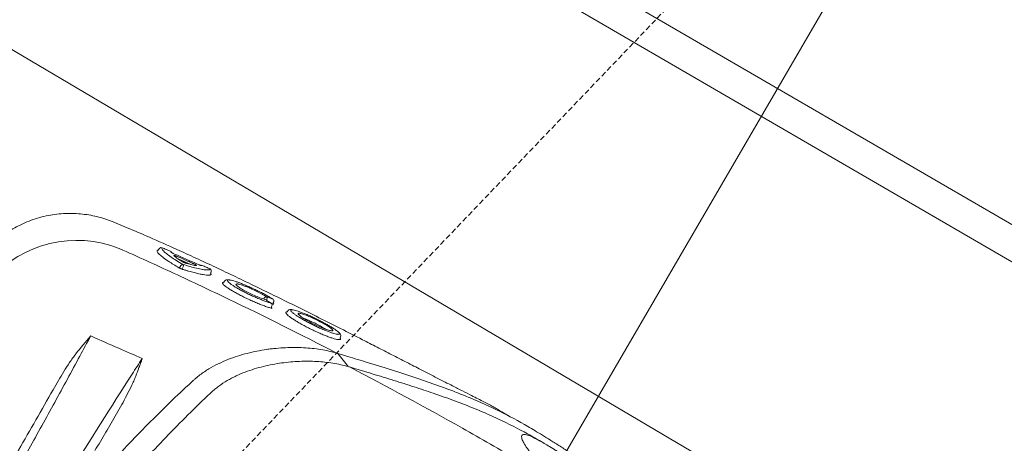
# Model space of a CAD drawing. Header units: millimetres. Extents: x -750 to 72845, y -24282 to 18874.
# Tile 116 of 154: x 64627 to 65087, y 13891 to 14089. Entities that reach past the tile are written whole.
import ezdxf

# ---------------------------------------------------------------- set-up
doc = ezdxf.new("R2010")
doc.units = ezdxf.units.MM
doc.header["$MEASUREMENT"] = 0
doc.linetypes.add('HIDDENX2', pattern=[0.75, 0.5, -0.25])
doc.layers.add('IRISH HOUSE_HYD AIRPORT_DRAINAGE LAYOUT 1$0$GREY SCALE', color=8, linetype='Continuous')
for name, color, linetype, lineweight in [('IRISH HOUSE_HYD AIRPORT_DRAINAGE LAYOUT 1$0$GREYSCALE', 8, 'Continuous', 0), ('M-MEP-ELLG-CABLE', 146, 'HIDDENX2', 20), ('M-MEP-ELPR-EQUIP', 6, 'Continuous', 20)]:
    doc.layers.add(name, color=color, linetype=linetype, lineweight=lineweight)

# ---------------------------------------------------------------- blocks, each defined once
blk = doc.blocks.new('IRISH HOUSE_HYD AIRPORT_DRAINAGE LAYOUT 1$0$FLOOR PLAN')
at = {"layer": 'IRISH HOUSE_HYD AIRPORT_DRAINAGE LAYOUT 1$0$GREYSCALE', "color": 8, "lineweight": 0}
for p, q in [((15237.47, 14498.25), (14648, 13484.58)), ((15168.51, 13948, -57105.4), (14804.56, 14159.65, -57105.4)), ((15173.95, 13927.44, -57105.4), (14784, 14154.21, -57105.4)), ((15165.22, 13754.86, -57105.36), (14621.68, 14076.42, -57105.36)), ((14671.07, 13994.6, -57105.4), (14671.07, 13994.61, -57105.4)), ((14671.08, 13994.63, -57105.4), (14677.31, 13991.95, -57105.4)), ((14691.37, 13981.56, -57105.4), (14691.33, 13980.9, -57105.4)), ((14692.55, 13982.51, -57105.4), (14692.44, 13982.38, -57105.4)), ((14693.65, 13982.71, -57105.4), (14693.66, 13982.72, -57105.4)), ((14701.09, 13977.48, -57105.4), (14707.13, 13974.82, -57105.4)), ((14702.43, 13974.4, -57105.4), (14701.97, 13973.62, -57105.4)), ((14703.13, 13973.19, -57105.4), (14703.48, 13973.77, -57105.4)), ((14716.54, 13971.48, -57105.4), (14716.32, 13971, -57105.4)), ((14716.53, 13971.45, -57105.4), (14716.57, 13971.56, -57105.4)), ((14722.49, 13966.58, -57105.4), (14722.94, 13967.21, -57105.4)), ((14744.42, 13956.86, -57105.4), (14744.53, 13956.81, -57105.4)), ((14744.69, 13956.65, -57105.4), (14745.23, 13956.46, -57105.4)), ((14745.26, 13958.78, -57105.4), (14745.38, 13958.73, -57105.4)), ((14745.75, 13957.49, -57105.4), (14745.54, 13957, -57105.4)), ((14744.91, 13955.56, -57105.4), (14744.7, 13955.08, -57105.4)), ((14752.02, 13952.7, -57105.4), (14752.47, 13953.32, -57105.4)), ((14776.94, 13941.11, -57105.4), (14776.69, 13940.6, -57105.4)), ((14776.76, 13939.84, -57105.4), (14776.94, 13939.98, -57105.4)), ((14776.94, 13939.98, -57105.4), (14776.86, 13940.25, -57105.4)), ((14779.01, 13932.31, -57105.4), (14775.09, 13933.5, -57105.4)), ((14776.21, 13932.61, -57105.4), (14776.21, 13932.61, -57105.4)), ((14776.21, 13932.61, -57105.4), (14776.21, 13932.61, -57105.4)), ((14778.14, 13930.25, -57105.4), (14776.22, 13932.6, -57105.4)), ((14780.07, 13927.88, -57105.4), (14778.14, 13930.25, -57105.4))]:
    blk.add_line(p, q, dxfattribs=at)
for centre, radius, start, end in [((21130.68, 10361.07), 7752.88, 141.708854, 166.516628), ((21130.68, 10361.07), 7602.52, 141.773276, 166.244763), ((14653.83, 13932.08, -57105.4), 54.05, 68.4516, 138.3199), ((14693.26, 13981.8, -57105.4), 1, 66.5064, 134.8263), ((14693.25, 13981.8, -57105.4), 0.996, 66.1723, 134.7386), ((14697.31, 13980.03, -57105.4), 1, 21.2376, 66.6275), ((14703.27, 13973.97, -57105.4), 0.947, 87.7399, 153.2659), ((14702.57, 13974.22, -57105.4), 1.02, 333.7753, 43.1339), ((14711.96, 13973.53, -57105.4), 0.997, 65.4305, 111.597), ((14701.54, 13973.83, -57105.4), 0.474, 267.8223, 333.2128), ((14703.59, 13972.96, -57105.4), 0.509, 153.8273, 223.0389), ((14715.63, 13971.88, -57105.4), 0.999, 341.5559, 65.958), ((14742.21, 13958.89, -57105.4), 0.948, 77.4282, 149.5173), ((14741.71, 13959.13, -57105.4), 0.981, 331.8649, 44.0368), ((14744, 13955.96, -57105.4), 1, 336.4853, 58.2041), ((14744.83, 13957.88, -57105.4), 1, 336.5399, 57.0843)]:
    blk.add_arc(centre, radius, start, end, dxfattribs=at)
at = {"layer": 'IRISH HOUSE_HYD AIRPORT_DRAINAGE LAYOUT 1$0$GREYSCALE', "color": 8, "lineweight": 0, "ltscale": 0.25}
for centre, radius, start, end in [((21162.38, 10254.78), 7836.99, 141.329977, 165.793479), ((21207.44, 10240.08), 7731.89, 141.956801, 165.483737)]:
    blk.add_arc(centre, radius, start, end, dxfattribs=at)
at = {"layer": 'IRISH HOUSE_HYD AIRPORT_DRAINAGE LAYOUT 1$0$GREYSCALE', "color": 8, "lineweight": 0}
for points, knots in [([(14610.63, 13980.5, -57105.4), (14610.65, 13980.52, -57105.4), (14611.47, 13981.54, -57105.4), (14613.3, 13983.39, -57105.4), (14616.12, 13986.02, -57105.4), (14619.16, 13988.42, -57105.4), (14622.36, 13990.61, -57105.4), (14625.83, 13992.62, -57105.4), (14629.55, 13994.41, -57105.4), (14633.5, 13995.94, -57105.4), (14637.5, 13997.13, -57105.4), (14641.53, 13998, -57105.4), (14645.57, 13998.54, -57105.4), (14649.59, 13998.78, -57105.4), (14653.57, 13998.71, -57105.4), (14657.49, 13998.35, -57105.4), (14661.32, 13997.71, -57105.4), (14665.06, 13996.8, -57105.4), (14668.32, 13995.79, -57105.4), (14670.29, 13994.97, -57105.4), (14671.09, 13994.64, -57105.4)], [0, 0, 0, 0, 0.001134, 0.05921, 0.117416, 0.175724, 0.234114, 0.292568, 0.357035, 0.420781, 0.483687, 0.545808, 0.607185, 0.667848, 0.727816, 0.787098, 0.845698, 0.903609, 0.960817, 1, 1, 1, 1]), ([(14677.35, 13992.04, -57105.4), (14680.8, 13990.58, -57105.4), (14688.29, 13987.43, -57105.4), (14699.09, 13982.61, -57105.4), (14709.43, 13977.88, -57105.4), (14718.61, 13973.59, -57105.4), (14727.95, 13969.15, -57105.4), (14737.44, 13964.57, -57105.4), (14747.04, 13959.88, -57105.4), (14756.86, 13955.04, -57105.4), (14766.84, 13950.05, -57105.4), (14776.97, 13944.94, -57105.4), (14786.03, 13940.33, -57105.4), (14793.99, 13936.26, -57105.4), (14800.87, 13932.73, -57105.4), (14807.75, 13929.19, -57105.4), (14814.88, 13925.53, -57105.4), (14820.88, 13922.45, -57105.4), (14825.72, 13919.97, -57105.4), (14829.75, 13917.92, -57105.4), (14833.99, 13915.76, -57105.4), (14837.92, 13913.77, -57105.4), (14841.18, 13912.11, -57105.4), (14843.89, 13910.72, -57105.4), (14846.31, 13909.45, -57105.4), (14848.71, 13908.17, -57105.4), (14850.04, 13907.41, -57105.4), (14855.57, 13904.08, -57105.4)], [0, 0, 0, 0, 0.063316, 0.137046, 0.187379, 0.237747, 0.288072, 0.337874, 0.387718, 0.437523, 0.488782, 0.540075, 0.591317, 0.625909, 0.660493, 0.695746, 0.730982, 0.771161, 0.791716, 0.812265, 0.841912, 0.872106, 0.896195, 0.920292, 0.944907, 0.969526, 1, 1, 1, 1]), ([(14775.09, 13933.5, -57105.4), (14758.38, 13942.16, -57105.4), (14741.58, 13950.56, -57105.4), (14716.23, 13962.77, -57105.4), (14707.75, 13966.78, -57105.4), (14690.75, 13974.66, -57105.4), (14682.23, 13978.54, -57105.4), (14673.68, 13982.35, -57105.4)], [0, 0, 0, 0, 0.5, 0.5, 0.75, 0.75, 1, 1, 1, 1]), ([(14691.33, 13980.9, -57105.4), (14691.54, 13980.57, -57105.4), (14691.96, 13979.92, -57105.4), (14693.69, 13978.44, -57105.4), (14695.46, 13977.16, -57105.4), (14697.28, 13975.95, -57105.4), (14698.93, 13974.89, -57105.4), (14700.66, 13973.87, -57105.4), (14701.52, 13973.36, -57105.4)], [0, 0, 0, 0, 0.21968, 0.439192, 0.658685, 0.696773, 0.849384, 1, 1, 1, 1]), ([(14691.64, 13981.53, -57105.4), (14691.59, 13981.55, -57105.4), (14691.44, 13981.59, -57105.4), (14691.4, 13981.57, -57105.4), (14691.37, 13981.56, -57105.4)], [0, 0, 0, 0, 0.370215, 1, 1, 1, 1]), ([(14691.64, 13981.53, -57105.4), (14691.64, 13981.53, -57105.4), (14691.64, 13981.53, -57105.4), (14691.65, 13981.53, -57105.4), (14691.68, 13981.54, -57105.4), (14691.78, 13981.56, -57105.4), (14691.89, 13981.62, -57105.4), (14691.94, 13981.69, -57105.4), (14691.94, 13981.69, -57105.4)], [0, 0, 0, 0, 0.014276, 0.209132, 0.380371, 0.579352, 0.841929, 1, 1, 1, 1]), ([(14691.94, 13981.69, -57105.4), (14691.97, 13981.74, -57105.4), (14692.15, 13981.99, -57105.4), (14692.32, 13982.22, -57105.4), (14692.44, 13982.38, -57105.4)], [0, 0, 0, 0, 0.205831, 1, 1, 1, 1]), ([(14694.41, 13981.09, -57105.4), (14694.33, 13981.15, -57105.4), (14694.05, 13981.4, -57105.4), (14693.76, 13981.81, -57105.4), (14693.45, 13982.36, -57105.4), (14693.58, 13982.59, -57105.4), (14693.65, 13982.71, -57105.4)], [0, 0, 0, 0, 0.074197, 0.28708, 0.641001, 1, 1, 1, 1]), ([(14693.65, 13982.71, -57105.4), (14694.27, 13982.45, -57105.4), (14694.88, 13982.18, -57105.4), (14695.49, 13981.91, -57105.4), (14696.23, 13981.59, -57105.4), (14696.97, 13981.27, -57105.4), (14697.71, 13980.95, -57105.4)], [0, 0, 0, 0, 0.002, 0.002, 0.002, 0.004411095, 0.004411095, 0.004411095, 0.004411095]), ([(14703.31, 13974.92, -57105.4), (14702.29, 13975.52, -57105.4), (14700.22, 13976.75, -57105.4), (14697.64, 13978.45, -57105.4), (14695.56, 13979.97, -57105.4), (14694.78, 13980.73, -57105.4), (14694.41, 13981.09, -57105.4)], [0, 0, 0, 0, 0.240852, 0.487107, 0.75984, 1, 1, 1, 1]), ([(14697.73, 13980.75, -57105.4), (14697.74, 13980.71, -57105.4), (14697.79, 13980.66, -57105.4), (14697.93, 13980.56, -57105.4), (14697.99, 13980.53, -57105.4), (14698.11, 13980.45, -57105.4), (14698.18, 13980.41, -57105.4), (14698.34, 13980.32, -57105.4), (14698.43, 13980.27, -57105.4), (14698.61, 13980.17, -57105.4), (14698.71, 13980.12, -57105.4), (14699.01, 13979.97, -57105.4), (14699.23, 13979.87, -57105.4), (14699.46, 13979.77, -57105.4)], [0, 0, 0, 0, 0.25, 0.25, 0.375, 0.375, 0.5, 0.5, 0.625, 0.625, 0.75, 0.75, 1, 1, 1, 1]), ([(14701.09, 13978.48, -57105.4), (14700.94, 13978.54, -57105.4), (14700.8, 13978.6, -57105.4), (14700.51, 13978.72, -57105.4), (14700.37, 13978.77, -57105.4), (14700.1, 13978.87, -57105.4), (14699.98, 13978.91, -57105.4), (14699.75, 13978.98, -57105.4), (14699.65, 13979.01, -57105.4), (14699.38, 13979.08, -57105.4), (14699.26, 13979.09, -57105.4), (14699.18, 13979.06, -57105.4), (14699.17, 13979.04, -57105.4), (14699.18, 13979, -57105.4), (14699.21, 13978.96, -57105.4), (14699.25, 13978.93, -57105.4)], [0, 0, 0, 0, 0.125, 0.125, 0.25, 0.25, 0.375, 0.375, 0.5, 0.5, 0.75, 0.75, 0.875, 0.875, 1, 1, 1, 1]), ([(14699.25, 13978.93, -57105.4), (14699.42, 13978.77, -57105.4), (14699.61, 13978.6, -57105.4), (14700.06, 13978.24, -57105.4), (14700.31, 13978.05, -57105.4), (14701.13, 13977.45, -57105.4), (14701.78, 13977.01, -57105.4), (14702.52, 13976.53, -57105.4)], [0, 0, 0, 0, 0.25, 0.25, 0.5, 0.5, 1, 1, 1, 1]), ([(14708.05, 13975.41, -57105.4), (14707.44, 13975.68, -57105.4), (14706.83, 13975.95, -57105.4), (14706.22, 13976.22, -57105.4), (14704.51, 13976.98, -57105.4), (14702.8, 13977.73, -57105.4), (14701.09, 13978.48, -57105.4)], [0, 0, 0, 0, 0.002, 0.002, 0.002, 0.00758254, 0.00758254, 0.00758254, 0.00758254]), ([(14702.52, 13976.53, -57105.4), (14702.6, 13976.48, -57105.4), (14702.69, 13976.43, -57105.4), (14702.89, 13976.32, -57105.4), (14703, 13976.26, -57105.4), (14703.23, 13976.14, -57105.4), (14703.35, 13976.08, -57105.4), (14703.6, 13975.96, -57105.4), (14703.73, 13975.9, -57105.4), (14703.98, 13975.79, -57105.4), (14704.12, 13975.73, -57105.4), (14704.38, 13975.62, -57105.4), (14704.5, 13975.57, -57105.4), (14704.75, 13975.48, -57105.4), (14704.86, 13975.44, -57105.4), (14705.09, 13975.37, -57105.4), (14705.19, 13975.33, -57105.4), (14705.28, 13975.31, -57105.4)], [0, 0, 0, 0, 0.125, 0.125, 0.25, 0.25, 0.375, 0.375, 0.5, 0.5, 0.625, 0.625, 0.75, 0.75, 0.875, 0.875, 1, 1, 1, 1]), ([(14714.04, 13972.39, -57105.4), (14713.55, 13972.43, -57105.4), (14712.43, 13972.52, -57105.4), (14709.9, 13973.06, -57105.4), (14706.82, 13973.84, -57105.4), (14704.49, 13974.56, -57105.4), (14703.31, 13974.92, -57105.4)], [0, 0, 0, 0, 0.220226, 0.504612, 0.749666, 1, 1, 1, 1]), ([(14705.28, 13975.31, -57105.4), (14705.74, 13975.18, -57105.4), (14706.18, 13975.06, -57105.4), (14707, 13974.85, -57105.4), (14707.39, 13974.76, -57105.4), (14708.48, 13974.52, -57105.4), (14709.1, 13974.41, -57105.4), (14709.61, 13974.36, -57105.4)], [0, 0, 0, 0, 0.25, 0.25, 0.5, 0.5, 1, 1, 1, 1]), ([(14709.61, 13974.36, -57105.4), (14709.73, 13974.35, -57105.4), (14709.78, 13974.37, -57105.4), (14709.76, 13974.44, -57105.4), (14709.73, 13974.47, -57105.4), (14709.65, 13974.55, -57105.4), (14709.59, 13974.6, -57105.4), (14709.43, 13974.7, -57105.4), (14709.34, 13974.76, -57105.4), (14709.13, 13974.88, -57105.4), (14709.01, 13974.94, -57105.4), (14708.76, 13975.08, -57105.4), (14708.62, 13975.14, -57105.4), (14708.34, 13975.28, -57105.4), (14708.2, 13975.34, -57105.4), (14708.05, 13975.41, -57105.4)], [0, 0, 0, 0, 0.25, 0.25, 0.375, 0.375, 0.5, 0.5, 0.625, 0.625, 0.75, 0.75, 0.875, 0.875, 1, 1, 1, 1]), ([(14710.21, 13975, -57105.4), (14710.43, 13974.9, -57105.4), (14710.66, 13974.81, -57105.4), (14710.98, 13974.68, -57105.4), (14711.09, 13974.64, -57105.4), (14711.29, 13974.56, -57105.4), (14711.38, 13974.53, -57105.4), (14711.56, 13974.47, -57105.4), (14711.64, 13974.44, -57105.4), (14711.79, 13974.4, -57105.4), (14711.86, 13974.38, -57105.4), (14712.04, 13974.34, -57105.4), (14712.12, 13974.33, -57105.4), (14712.16, 13974.34, -57105.4)], [0, 0, 0, 0, 0.25, 0.25, 0.375, 0.375, 0.5, 0.5, 0.625, 0.625, 0.75, 0.75, 1, 1, 1, 1]), ([(14712.38, 13974.44, -57105.4), (14712.99, 13974.16, -57105.4), (14713.6, 13973.89, -57105.4), (14714.21, 13973.61, -57105.4), (14714.81, 13973.34, -57105.4), (14715.42, 13973.07, -57105.4), (14716.03, 13972.79, -57105.4)], [0, 0, 0, 0, 0.002, 0.002, 0.002, 0.003999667, 0.003999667, 0.003999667, 0.003999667]), ([(14701.52, 13973.36, -57105.4), (14701.64, 13973.29, -57105.4), (14701.77, 13973.22, -57105.4), (14702.05, 13973.08, -57105.4), (14702.2, 13973.01, -57105.4), (14702.51, 13972.88, -57105.4), (14702.66, 13972.81, -57105.4), (14702.95, 13972.7, -57105.4), (14703.09, 13972.65, -57105.4), (14703.22, 13972.61, -57105.4)], [0, 0, 0, 0, 0.25, 0.25, 0.5, 0.5, 0.75, 0.75, 1, 1, 1, 1]), ([(14703.22, 13972.61, -57105.4), (14703.46, 13972.54, -57105.4), (14703.71, 13972.46, -57105.4), (14704.19, 13972.31, -57105.4), (14704.91, 13972.09, -57105.4), (14705.6, 13971.89, -57105.4), (14706.94, 13971.5, -57105.4), (14707.79, 13971.27, -57105.4), (14709.38, 13970.86, -57105.4), (14710.13, 13970.68, -57105.4), (14711.54, 13970.37, -57105.4), (14712.18, 13970.25, -57105.4), (14713.91, 13969.96, -57105.4), (14714.82, 13969.88, -57105.4), (14715.63, 13969.93, -57105.4), (14715.78, 13969.95, -57105.4), (14716.03, 13969.99, -57105.4), (14716.14, 13970.02, -57105.4), (14716.42, 13970.14, -57105.4), (14716.54, 13970.25, -57105.4), (14716.58, 13970.38, -57105.4)], [0, 0, 0, 0, 0.03125, 0.03125, 0.0625, 0.125, 0.125, 0.25, 0.25, 0.375, 0.375, 0.5, 0.5, 0.75, 0.75, 0.8125, 0.8125, 0.875, 0.875, 1, 1, 1, 1]), ([(14716.03, 13972.79, -57105.4), (14715.91, 13972.66, -57105.4), (14715.66, 13972.4, -57105.4), (14714.92, 13972.29, -57105.4), (14714.18, 13972.37, -57105.4), (14714.04, 13972.39, -57105.4)], [0, 0, 0, 0, 0.4433, 0.896253, 1, 1, 1, 1]), ([(14716.32, 13971, -57105.4), (14716.31, 13970.95, -57105.4), (14716.28, 13970.87, -57105.4), (14716.29, 13970.73, -57105.4), (14716.34, 13970.63, -57105.4), (14716.38, 13970.57, -57105.4), (14716.41, 13970.55, -57105.4), (14716.41, 13970.55, -57105.4), (14716.41, 13970.55, -57105.4)], [0, 0, 0, 0, 0.175463, 0.400939, 0.589495, 0.747071, 0.890518, 1, 1, 1, 1]), ([(14716.58, 13970.38, -57105.4), (14716.58, 13970.39, -57105.4), (14716.57, 13970.43, -57105.4), (14716.51, 13970.49, -57105.4), (14716.41, 13970.55, -57105.4), (14716.41, 13970.55, -57105.4)], [0, 0, 0, 0, 0.3650586, 0.9797373, 1, 1, 1, 1]), ([(14722.11, 13966.52, -57105.4), (14722.05, 13966.51, -57105.4), (14721.82, 13966.48, -57105.4), (14721.75, 13966.29, -57105.4), (14721.91, 13966.05, -57105.4), (14721.96, 13965.96, -57105.4)], [0, 0, 0, 0, 0.160118, 0.714475, 1, 1, 1, 1]), ([(14721.96, 13965.96, -57105.4), (14721.99, 13965.89, -57105.4), (14722.09, 13965.68, -57105.4), (14722.66, 13965.14, -57105.4), (14723.61, 13964.39, -57105.4), (14724.91, 13963.5, -57105.4), (14726.47, 13962.53, -57105.4), (14728.28, 13961.5, -57105.4), (14730.26, 13960.44, -57105.4), (14732.37, 13959.38, -57105.4), (14734.55, 13958.34, -57105.4), (14736.75, 13957.36, -57105.4), (14738.91, 13956.45, -57105.4), (14740.96, 13955.66, -57105.4), (14742.91, 13954.96, -57105.4), (14744.01, 13954.63, -57105.4), (14744.59, 13954.45, -57105.4)], [0, 0, 0, 0, 0.036944, 0.111064, 0.185167, 0.25898, 0.332797, 0.405887, 0.478972, 0.551758, 0.624553, 0.69822, 0.771885, 0.845998, 0.920119, 1, 1, 1, 1]), ([(14722.49, 13966.58, -57105.4), (14722.48, 13966.58, -57105.4), (14722.27, 13966.6, -57105.4), (14722.19, 13966.56, -57105.4), (14722.11, 13966.52, -57105.4)], [0, 0, 0, 0, 0.031421, 1, 1, 1, 1]), ([(14722.94, 13967.21, -57105.4), (14723.01, 13967.25, -57105.4), (14723.14, 13967.5, -57105.4), (14723.54, 13967.67, -57105.4), (14724, 13967.78, -57105.4), (14724.39, 13967.79, -57105.4), (14724.71, 13967.74, -57105.4), (14725.13, 13967.64, -57105.4)], [0, 0, 0, 0, 0.085263, 0.298133, 0.53129, 0.85157, 1, 1, 1, 1]), ([(14724.65, 13966.63, -57105.4), (14724.54, 13966.74, -57105.4), (14724.23, 13967.04, -57105.4), (14724.08, 13967.37, -57105.4), (14724.2, 13967.62, -57105.4), (14724.55, 13967.71, -57105.4), (14724.98, 13967.65, -57105.4), (14725.13, 13967.64, -57105.4)], [0, 0, 0, 0, 0.142974, 0.381895, 0.621008, 0.867279, 1, 1, 1, 1]), ([(14744.42, 13956.86, -57105.4), (14743.94, 13957, -57105.4), (14742.97, 13957.3, -57105.4), (14741.25, 13957.91, -57105.4), (14739.37, 13958.64, -57105.4), (14737.4, 13959.47, -57105.4), (14735.38, 13960.38, -57105.4), (14733.4, 13961.32, -57105.4), (14731.48, 13962.29, -57105.4), (14729.71, 13963.24, -57105.4), (14728.12, 13964.16, -57105.4), (14726.75, 13965.01, -57105.4), (14725.64, 13965.78, -57105.4), (14724.94, 13966.32, -57105.4), (14724.71, 13966.56, -57105.4), (14724.65, 13966.63, -57105.4)], [0, 0, 0, 0, 0.081121, 0.164592, 0.245691, 0.329206, 0.409093, 0.49132, 0.570813, 0.652715, 0.73066, 0.81084, 0.889237, 0.969944, 1, 1, 1, 1]), ([(14725.13, 13967.64, -57105.4), (14725.23, 13967.63, -57105.4), (14725.58, 13967.6, -57105.4), (14726.48, 13967.38, -57105.4), (14727.82, 13966.99, -57105.4), (14729.41, 13966.44, -57105.4), (14731.18, 13965.76, -57105.4), (14733.07, 13964.99, -57105.4), (14735.07, 13964.12, -57105.4), (14737.07, 13963.19, -57105.4), (14739.06, 13962.23, -57105.4), (14740.93, 13961.28, -57105.4), (14742.65, 13960.35, -57105.4), (14744.12, 13959.5, -57105.4), (14744.9, 13959.01, -57105.4), (14745.26, 13958.78, -57105.4)], [0, 0, 0, 0, 0.034967, 0.11668, 0.198521, 0.28284, 0.363401, 0.446271, 0.52675, 0.609595, 0.689692, 0.772207, 0.85087, 0.93183, 1, 1, 1, 1]), ([(14728.86, 13965.79, -57105.4), (14728.58, 13965.8, -57105.4), (14728.01, 13965.81, -57105.4), (14728.01, 13965.51, -57105.4), (14728.42, 13965.18, -57105.4), (14728.47, 13965.14, -57105.4)], [0, 0, 0, 0, 0.4462454, 0.9349282, 1, 1, 1, 1]), ([(14728.47, 13965.14, -57105.4), (14728.72, 13964.91, -57105.4), (14729.26, 13964.42, -57105.4), (14731.07, 13963.29, -57105.4), (14733.41, 13962.01, -57105.4), (14736.08, 13960.72, -57105.4), (14738.74, 13959.58, -57105.4), (14740.59, 13958.9, -57105.4), (14741.45, 13958.63, -57105.4), (14741.66, 13958.56, -57105.4)], [0, 0, 0, 0, 0.140566, 0.301933, 0.463305, 0.622013, 0.785773, 0.94855, 1, 1, 1, 1]), ([(14742.41, 13959.82, -57105.4), (14741.76, 13960.21, -57105.4), (14740.49, 13960.99, -57105.4), (14737.91, 13962.32, -57105.4), (14735.23, 13963.57, -57105.4), (14732.6, 13964.67, -57105.4), (14730.43, 13965.43, -57105.4), (14729.14, 13965.81, -57105.4), (14728.88, 13965.79, -57105.4), (14728.86, 13965.79, -57105.4)], [0, 0, 0, 0, 0.170858, 0.332147, 0.492014, 0.656195, 0.819988, 0.986588, 1, 1, 1, 1]), ([(14741.66, 13958.56, -57105.4), (14742.1, 13958.29, -57105.4), (14742.54, 13958.02, -57105.4), (14742.98, 13957.75, -57105.4), (14743.46, 13957.45, -57105.4), (14743.94, 13957.15, -57105.4), (14744.42, 13956.86, -57105.4)], [0, 0, 0, 0, 0.002000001, 0.002000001, 0.002000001, 0.004171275, 0.004171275, 0.004171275, 0.004171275]), ([(14742.28, 13958.18, -57105.4), (14742.32, 13958.25, -57105.4), (14742.42, 13958.41, -57105.4), (14742.51, 13958.57, -57105.4), (14742.57, 13958.67, -57105.4)], [0, 0, 0, 0, 0.397181, 1, 1, 1, 1]), ([(14745.26, 13958.78, -57105.4), (14744.78, 13958.96, -57105.4), (14744.29, 13959.14, -57105.4), (14743.8, 13959.31, -57105.4), (14743.34, 13959.48, -57105.4), (14742.88, 13959.65, -57105.4), (14742.41, 13959.82, -57105.4)], [0, 0, 0, 0, 0.002000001, 0.002000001, 0.002000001, 0.003901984, 0.003901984, 0.003901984, 0.003901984]), ([(14745.23, 13956.46, -57105.4), (14745.38, 13956.41, -57105.4), (14745.51, 13956.37, -57105.4), (14745.69, 13956.32, -57105.4), (14745.75, 13956.32, -57105.4), (14745.79, 13956.34, -57105.4), (14745.79, 13956.35, -57105.4), (14745.78, 13956.38, -57105.4), (14745.76, 13956.4, -57105.4), (14745.72, 13956.45, -57105.4), (14745.69, 13956.47, -57105.4), (14745.61, 13956.53, -57105.4), (14745.59, 13956.54, -57105.4), (14745.57, 13956.56, -57105.4)], [0, 0, 0, 0, 0.25, 0.25, 0.5, 0.5, 0.625, 0.625, 0.75, 0.75, 0.875, 0.875, 1, 1, 1, 1]), ([(14745.54, 13957, -57105.4), (14745.52, 13956.94, -57105.4), (14745.49, 13956.83, -57105.4), (14745.51, 13956.68, -57105.4), (14745.55, 13956.59, -57105.4), (14745.56, 13956.58, -57105.4), (14745.56, 13956.57, -57105.4), (14745.56, 13956.57, -57105.4), (14745.57, 13956.56, -57105.4)], [0, 0, 0, 0, 0.254985, 0.463826, 0.637296, 0.783337, 0.926867, 1, 1, 1, 1]), ([(14744.59, 13954.45, -57105.4), (14744.65, 13954.44, -57105.4), (14744.81, 13954.4, -57105.4), (14744.96, 13954.39, -57105.4), (14744.96, 13954.47, -57105.4), (14744.88, 13954.56, -57105.4), (14744.77, 13954.64, -57105.4), (14744.76, 13954.64, -57105.4)], [0, 0, 0, 0, 0.170931, 0.43557, 0.700344, 0.964272, 1, 1, 1, 1]), ([(14744.7, 13955.08, -57105.4), (14744.7, 13955.07, -57105.4), (14744.67, 13955.02, -57105.4), (14744.66, 13954.9, -57105.4), (14744.68, 13954.76, -57105.4), (14744.72, 13954.67, -57105.4), (14744.75, 13954.65, -57105.4), (14744.76, 13954.65, -57105.4), (14744.76, 13954.64, -57105.4)], [0, 0, 0, 0, 0.005493, 0.289143, 0.515025, 0.705708, 0.87243, 1, 1, 1, 1]), ([(14751.62, 13952.65, -57105.4), (14751.56, 13952.63, -57105.4), (14751.31, 13952.59, -57105.4), (14751.36, 13952.39, -57105.4), (14751.39, 13952.24, -57105.4)], [0, 0, 0, 0, 0.258674, 1, 1, 1, 1]), ([(14751.39, 13952.24, -57105.4), (14751.5, 13952.06, -57105.4), (14751.69, 13951.73, -57105.4), (14752.5, 13950.99, -57105.4), (14753.57, 13950.17, -57105.4), (14754.95, 13949.23, -57105.4), (14756.57, 13948.22, -57105.4), (14758.42, 13947.15, -57105.4), (14760.4, 13946.06, -57105.4), (14762.49, 13944.98, -57105.4), (14764.63, 13943.94, -57105.4), (14766.75, 13942.97, -57105.4), (14768.82, 13942.08, -57105.4), (14770.76, 13941.31, -57105.4), (14772.52, 13940.67, -57105.4), (14774.05, 13940.19, -57105.4), (14775.3, 13939.88, -57105.4), (14776.25, 13939.74, -57105.4), (14776.59, 13939.8, -57105.4), (14776.76, 13939.84, -57105.4)], [0, 0, 0, 0, 0.066966, 0.12566, 0.184351, 0.242449, 0.30055, 0.358196, 0.415842, 0.473121, 0.530398, 0.588231, 0.646066, 0.704525, 0.762985, 0.822038, 0.881088, 0.940546, 1, 1, 1, 1]), ([(14752.02, 13952.7, -57105.4), (14751.99, 13952.71, -57105.4), (14751.77, 13952.73, -57105.4), (14751.68, 13952.68, -57105.4), (14751.62, 13952.65, -57105.4)], [0, 0, 0, 0, 0.269637, 1, 1, 1, 1]), ([(14752.47, 13953.32, -57105.4), (14752.53, 13953.37, -57105.4), (14752.66, 13953.6, -57105.4), (14753.06, 13953.78, -57105.4), (14753.51, 13953.89, -57105.4), (14753.9, 13953.9, -57105.4), (14754.22, 13953.85, -57105.4), (14754.65, 13953.73, -57105.4)], [0, 0, 0, 0, 0.0760045, 0.2920195, 0.5221541, 0.8303026, 1, 1, 1, 1]), ([(14754.21, 13952.71, -57105.4), (14754.14, 13952.77, -57105.4), (14753.86, 13953.03, -57105.4), (14753.64, 13953.4, -57105.4), (14753.68, 13953.7, -57105.4), (14754.05, 13953.81, -57105.4), (14754.48, 13953.75, -57105.4), (14754.65, 13953.73, -57105.4)], [0, 0, 0, 0, 0.074975, 0.308763, 0.600633, 0.840221, 1, 1, 1, 1]), ([(14775.46, 13942.29, -57105.4), (14775.29, 13942.31, -57105.4), (14774.86, 13942.37, -57105.4), (14773.83, 13942.63, -57105.4), (14772.46, 13943.07, -57105.4), (14770.85, 13943.65, -57105.4), (14769.08, 13944.36, -57105.4), (14767.2, 13945.18, -57105.4), (14765.25, 13946.08, -57105.4), (14763.31, 13947.03, -57105.4), (14761.44, 13948.01, -57105.4), (14759.67, 13948.98, -57105.4), (14758.07, 13949.92, -57105.4), (14756.65, 13950.82, -57105.4), (14755.49, 13951.62, -57105.4), (14754.65, 13952.27, -57105.4), (14754.34, 13952.58, -57105.4), (14754.21, 13952.71, -57105.4)], [0, 0, 0, 0, 0.045419, 0.115839, 0.186799, 0.257754, 0.32863, 0.399501, 0.469663, 0.539816, 0.608957, 0.678085, 0.746838, 0.815591, 0.884388, 0.95319, 1, 1, 1, 1]), ([(14754.65, 13953.73, -57105.4), (14754.73, 13953.72, -57105.4), (14755.03, 13953.7, -57105.4), (14755.87, 13953.48, -57105.4), (14757.14, 13953.09, -57105.4), (14758.66, 13952.54, -57105.4), (14760.36, 13951.86, -57105.4), (14762.2, 13951.07, -57105.4), (14764.12, 13950.19, -57105.4), (14766.06, 13949.25, -57105.4), (14767.97, 13948.28, -57105.4), (14769.8, 13947.31, -57105.4), (14771.48, 13946.36, -57105.4), (14772.98, 13945.47, -57105.4), (14774.26, 13944.64, -57105.4), (14775.25, 13943.92, -57105.4), (14775.85, 13943.45, -57105.4), (14776.01, 13943.26, -57105.4), (14776.03, 13943.23, -57105.4)], [0, 0, 0, 0, 0.023226, 0.092931, 0.162639, 0.232676, 0.302714, 0.372201, 0.441684, 0.510683, 0.579678, 0.648044, 0.716408, 0.784299, 0.852186, 0.919822, 0.987451, 1, 1, 1, 1]), ([(14757.79, 13952.07, -57105.4), (14757.62, 13952.07, -57105.4), (14757.13, 13952.1, -57105.4), (14756.96, 13951.91, -57105.4), (14757.37, 13951.53, -57105.4), (14757.44, 13951.46, -57105.4)], [0, 0, 0, 0, 0.294516, 0.862877, 1, 1, 1, 1]), ([(14757.44, 13951.46, -57105.4), (14757.61, 13951.27, -57105.4), (14758.01, 13950.84, -57105.4), (14759.62, 13949.74, -57105.4), (14761.9, 13948.4, -57105.4), (14764.56, 13947.01, -57105.4), (14767.31, 13945.73, -57105.4), (14769.81, 13944.71, -57105.4), (14771.78, 13944.05, -57105.4), (14772.44, 13943.98, -57105.4), (14772.74, 13943.94, -57105.4)], [0, 0, 0, 0, 0.0984, 0.230543, 0.361452, 0.492139, 0.623641, 0.756097, 0.8899, 1, 1, 1, 1]), ([(14772.83, 13944.76, -57105.4), (14772.82, 13944.78, -57105.4), (14772.62, 13945.03, -57105.4), (14771.42, 13945.85, -57105.4), (14769.34, 13947.11, -57105.4), (14766.74, 13948.5, -57105.4), (14764, 13949.83, -57105.4), (14761.37, 13950.97, -57105.4), (14759.23, 13951.75, -57105.4), (14758.09, 13952.06, -57105.4), (14757.8, 13952.07, -57105.4), (14757.79, 13952.07, -57105.4)], [0, 0, 0, 0, 0.015121, 0.155418, 0.294804, 0.433435, 0.572075, 0.71203, 0.853105, 0.994782, 1, 1, 1, 1]), ([(14769.81, 13944.74, -57105.4), (14769.52, 13944.94, -57105.4), (14768.72, 13945.46, -57105.4), (14766.81, 13946.53, -57105.4), (14764.4, 13947.76, -57105.4), (14762.02, 13948.85, -57105.4), (14760.33, 13949.56, -57105.4), (14759.72, 13949.75, -57105.4), (14759.6, 13949.79, -57105.4)], [0, 0, 0, 0, 0.1171914, 0.3236173, 0.5316923, 0.7421657, 0.9517971, 1, 1, 1, 1]), ([(14772.74, 13943.94, -57105.4), (14772.83, 13943.92, -57105.4), (14773.21, 13943.85, -57105.4), (14773.28, 13943.95, -57105.4), (14773.33, 13944.02, -57105.4)], [0, 0, 0, 0, 0.212645, 1, 1, 1, 1]), ([(14773.33, 13944.02, -57105.4), (14773.34, 13944.06, -57105.4), (14773.39, 13944.21, -57105.4), (14773.07, 13944.53, -57105.4), (14772.83, 13944.76, -57105.4)], [0, 0, 0, 0, 0.26459, 1, 1, 1, 1]), ([(14776.48, 13942.44, -57105.4), (14776.35, 13942.32, -57105.4), (14776.2, 13942.17, -57105.4), (14775.56, 13942.28, -57105.4), (14775.46, 13942.29, -57105.4)], [0, 0, 0, 0, 0.8365957, 1, 1, 1, 1]), ([(14776.03, 13943.23, -57105.4), (14776.18, 13943.08, -57105.4), (14776.5, 13942.74, -57105.4), (14776.49, 13942.55, -57105.4), (14776.48, 13942.44, -57105.4)], [0, 0, 0, 0, 0.453626, 1, 1, 1, 1]), ([(14776.04, 13943.23, -57105.4), (14776.37, 13942.97, -57105.4), (14776.62, 13942.74, -57105.4), (14776.84, 13942.42, -57105.4), (14777.06, 13941.95, -57105.4), (14777.05, 13941.59, -57105.4), (14776.94, 13941.11, -57105.4)], [0, 0, 0, 0, 0.150992, 0.540293, 0.796534, 1, 1, 1, 1]), ([(14776.86, 13940.25, -57105.4), (14776.87, 13940.32, -57105.4), (14776.89, 13940.4, -57105.4), (14776.73, 13940.57, -57105.4), (14776.69, 13940.6, -57105.4)], [0, 0, 0, 0, 0.735294, 1, 1, 1, 1]), ([(14653.35, 13933.1, -57105.4), (14652.84, 13932.44, -57105.4), (14652.35, 13931.78, -57105.4), (14651.39, 13930.43, -57105.4), (14650.93, 13929.75, -57105.4), (14649.55, 13927.7, -57105.4), (14648.66, 13926.31, -57105.4), (14646.06, 13922.1, -57105.4), (14644.39, 13919.24, -57105.4), (14642.76, 13916.36, -57105.4)], [0, 0, 0, 0, 0.125, 0.125, 0.25, 0.25, 0.5, 0.5, 1, 1, 1, 1]), ([(14775.17, 13933.48, -57105.4), (14773.97, 13933.83, -57105.4), (14772.74, 13934.15, -57105.4), (14770.23, 13934.71, -57105.4), (14768.95, 13934.96, -57105.4), (14765.05, 13935.59, -57105.4), (14762.38, 13935.86, -57105.4), (14756.9, 13936.15, -57105.4), (14754.09, 13936.16, -57105.4), (14749.77, 13935.96, -57105.4), (14748.32, 13935.86, -57105.4), (14746.11, 13935.65, -57105.4), (14745.37, 13935.57, -57105.4), (14743.89, 13935.39, -57105.4), (14743.14, 13935.29, -57105.4), (14739.39, 13934.74, -57105.4), (14736.38, 13934.15, -57105.4), (14730.36, 13932.61, -57105.4), (14727.35, 13931.66, -57105.4), (14722.85, 13929.87, -57105.4), (14721.36, 13929.22, -57105.4), (14718.38, 13927.77, -57105.4), (14716.91, 13926.98, -57105.4), (14714.05, 13925.25, -57105.4), (14712.66, 13924.32, -57105.4), (14710.63, 13922.79, -57105.4), (14709.96, 13922.25, -57105.4), (14708.98, 13921.42, -57105.4), (14708.65, 13921.13, -57105.4), (14708.01, 13920.55, -57105.4), (14707.7, 13920.26, -57105.4), (14707.39, 13919.96, -57105.4)], [0, 0, 0, 0, 0.0625, 0.0625, 0.125, 0.125, 0.25, 0.25, 0.375, 0.375, 0.4375, 0.4375, 0.46875, 0.46875, 0.5, 0.5, 0.625, 0.625, 0.75, 0.75, 0.8125, 0.8125, 0.875, 0.875, 0.9375, 0.9375, 0.96875, 0.96875, 0.984375, 0.984375, 1, 1, 1, 1]), ([(14775.17, 13933.48, -57105.4), (14775.26, 13933.44, -57105.4), (14775.37, 13933.4, -57105.4), (14775.58, 13933.28, -57105.4), (14775.68, 13933.22, -57105.4), (14775.87, 13933.07, -57105.4), (14775.95, 13932.98, -57105.4), (14776.09, 13932.81, -57105.4), (14776.16, 13932.71, -57105.4), (14776.21, 13932.61, -57105.4)], [0, 0, 0, 0, 0.25, 0.25, 0.5, 0.5, 0.75, 0.75, 1, 1, 1, 1]), ([(14606.28, 13844.74, -57105.4), (14610.56, 13852.06, -57105.4), (14614.8, 13859.37, -57105.4), (14623.19, 13874.01, -57105.4), (14627.34, 13881.34, -57105.4), (14635.53, 13895.96, -57105.4), (14639.56, 13903.24, -57105.4), (14647.5, 13917.73, -57105.4), (14651.4, 13924.94, -57105.4), (14655.23, 13932.11, -57105.4)], [0, 0, 0, 0, 0.25, 0.25, 0.5, 0.5, 0.75, 0.75, 1, 1, 1, 1]), ([(14681.35, 13922.73, -57105.4), (14681.87, 13924.07, -57105.4), (14682.37, 13925.41, -57105.4), (14683.11, 13927.42, -57105.4), (14683.35, 13928.09, -57105.4), (14683.72, 13929.1, -57105.4), (14683.84, 13929.44, -57105.4), (14684.02, 13929.94, -57105.4), (14684.08, 13930.11, -57105.4), (14684.16, 13930.36, -57105.4), (14684.19, 13930.45, -57105.4), (14684.24, 13930.62, -57105.4), (14684.27, 13930.7, -57105.4), (14684.29, 13930.79, -57105.4)], [0, 0, 0, 0, 0.5, 0.5, 0.75, 0.75, 0.875, 0.875, 0.9375, 0.9375, 0.96875, 0.96875, 1, 1, 1, 1]), ([(14716.39, 13914.98, -57105.4), (14716.98, 13915.54, -57105.4), (14717.59, 13916.07, -57105.4), (14718.83, 13917.1, -57105.4), (14719.46, 13917.59, -57105.4), (14721.38, 13919, -57105.4), (14722.7, 13919.85, -57105.4), (14724.74, 13921.04, -57105.4), (14725.42, 13921.42, -57105.4), (14726.81, 13922.14, -57105.4), (14727.51, 13922.49, -57105.4), (14729.61, 13923.48, -57105.4), (14731.02, 13924.08, -57105.4), (14735.26, 13925.7, -57105.4), (14738.1, 13926.56, -57105.4), (14743.78, 13927.96, -57105.4), (14746.62, 13928.49, -57105.4), (14752.28, 13929.27, -57105.4), (14755.06, 13929.51, -57105.4), (14760.5, 13929.74, -57105.4), (14763.17, 13929.72, -57105.4), (14767.08, 13929.51, -57105.4), (14768.37, 13929.4, -57105.4), (14770.91, 13929.14, -57105.4), (14772.17, 13928.97, -57105.4), (14775.87, 13928.38, -57105.4), (14778.25, 13927.86, -57105.4), (14780.53, 13927.2, -57105.4)], [0, 0, 0, 0, 0.03125, 0.03125, 0.0625, 0.0625, 0.125, 0.125, 0.15625, 0.15625, 0.1875, 0.1875, 0.25, 0.25, 0.375, 0.375, 0.5, 0.5, 0.625, 0.625, 0.75, 0.75, 0.8125, 0.8125, 0.875, 0.875, 1, 1, 1, 1]), ([(14970.58, 13828.3, -57105.4), (14968.11, 13830.68, -57105.4), (14964.08, 13834.56, -57105.4), (14958.36, 13839.43, -57105.4), (14953.95, 13843, -57105.4), (14949.83, 13846.12, -57105.4), (14946.02, 13848.8, -57105.4), (14942.21, 13851.33, -57105.4), (14938.55, 13853.68, -57105.4), (14934.9, 13855.97, -57105.4), (14931.38, 13858.13, -57105.4), (14928.08, 13860.15, -57105.4), (14924.51, 13862.31, -57105.4), (14920.18, 13864.92, -57105.4), (14914.95, 13868.07, -57105.4), (14908.8, 13871.8, -57105.4), (14902.37, 13875.73, -57105.4), (14895.93, 13879.69, -57105.4), (14889.82, 13883.47, -57105.4), (14884.24, 13886.95, -57105.4), (14879.3, 13890.05, -57105.4), (14874.91, 13892.81, -57105.4), (14871.04, 13895.22, -57105.4), (14867.58, 13897.34, -57105.4), (14861.04, 13901.22, -57105.4), (14851.38, 13906.39, -57105.4), (14839.89, 13911.6, -57105.4), (14830.26, 13915.47, -57105.4), (14821.87, 13918.6, -57105.4), (14812.17, 13921.96, -57105.4), (14800.78, 13925.63, -57105.4), (14789.8, 13929.04, -57105.4), (14782.16, 13931.35, -57105.4), (14779.01, 13932.31, -57105.4)], [0, 0, 0, 0, 0.0593635, 0.0971043, 0.1348438, 0.1667324, 0.198607, 0.2201848, 0.2417788, 0.2633349, 0.278122, 0.2929063, 0.3080418, 0.3231723, 0.3441056, 0.3655953, 0.3864814, 0.4080077, 0.4295299, 0.4486306, 0.4683357, 0.4884205, 0.5086324, 0.5289688, 0.5492243, 0.6333183, 0.7152132, 0.756242, 0.7972696, 0.8516973, 0.906117, 0.9611972, 1, 1, 1, 1]), ([(14986.42, 13803.13, -57105.4), (14970.01, 13814.45, -57105.4), (14953.41, 13825.53, -57105.4), (14919.85, 13847.2, -57105.4), (14902.89, 13857.8, -57105.4), (14877.16, 13873.32, -57105.4), (14868.54, 13878.44, -57105.4), (14851.23, 13888.53, -57105.4), (14842.55, 13893.5, -57105.4), (14816.4, 13908.22, -57105.4), (14798.84, 13917.76, -57105.4), (14781.16, 13927.01, -57105.4)], [0, 0, 0, 0, 0.25, 0.25, 0.5, 0.5, 0.625, 0.625, 0.75, 0.75, 1, 1, 1, 1]), ([(14781.16, 13927.01, -57105.4), (14784.74, 13925.93, -57105.4), (14791.9, 13923.78, -57105.4), (14801.88, 13920.73, -57105.4), (14811.32, 13917.74, -57105.4), (14820.84, 13914.6, -57105.4), (14826.9, 13912.39, -57105.4), (14830.18, 13911.2, -57105.4)], [0, 0, 0, 0, 0.192621, 0.385484, 0.57846, 0.771235, 1, 1, 1, 1]), ([(14679.64, 13923.67, -57105.4), (14669.8, 13908.32, -57105.4), (14660.02, 13892.76, -57105.4), (14640.54, 13861.2, -57105.4), (14630.85, 13845.2, -57105.4), (14621.22, 13828.98, -57105.4)], [0, 0, 0, 0, 0.5, 0.5, 1, 1, 1, 1]), ([(14707.37, 13919.95, -57105.4), (14700.48, 13913.57, -57105.4), (14693.7, 13907.05, -57105.4), (14683.75, 13897.01, -57105.4), (14680.47, 13893.61, -57105.4), (14674.01, 13886.74, -57105.4), (14670.82, 13883.26, -57105.4), (14661.42, 13872.67, -57105.4), (14655.37, 13865.41, -57105.4), (14646.66, 13854.18, -57105.4), (14643.82, 13850.38, -57105.4), (14638.3, 13842.67, -57105.4), (14635.6, 13838.77, -57105.4), (14632.99, 13834.81, -57105.4)], [0, 0, 0, 0, 0.25, 0.25, 0.375, 0.375, 0.5, 0.5, 0.75, 0.75, 0.875, 0.875, 1, 1, 1, 1]), ([(14662.28, 13887.98, -57105.4), (14664.01, 13890.81, -57105.4), (14665.73, 13893.65, -57105.4), (14669.12, 13899.35, -57105.4), (14670.79, 13902.21, -57105.4), (14674.05, 13907.96, -57105.4), (14675.65, 13910.85, -57105.4), (14677.93, 13915.24, -57105.4), (14678.67, 13916.72, -57105.4), (14679.73, 13918.95, -57105.4), (14680.07, 13919.7, -57105.4), (14680.74, 13921.21, -57105.4), (14681.06, 13921.96, -57105.4), (14681.35, 13922.73, -57105.4)], [0, 0, 0, 0, 0.25, 0.25, 0.5, 0.5, 0.75, 0.75, 0.875, 0.875, 0.9375, 0.9375, 1, 1, 1, 1]), ([(14642.76, 13916.36, -57105.4), (14637.45, 13906.99, -57105.4), (14632.08, 13897.6, -57105.4), (14621.28, 13878.82, -57105.4), (14615.84, 13869.44, -57105.4), (14610.36, 13860.06, -57105.4)], [0, 0, 0, 0, 0.5, 0.5, 1, 1, 1, 1]), ([(14640.23, 13825.01, -57105.4), (14645.55, 13833.34, -57105.4), (14651.17, 13841.44, -57105.4), (14660.03, 13853.28, -57105.4), (14663.06, 13857.17, -57105.4), (14669.23, 13864.85, -57105.4), (14672.38, 13868.64, -57105.4), (14681.99, 13879.84, -57105.4), (14688.61, 13887.09, -57105.4), (14698.8, 13897.68, -57105.4), (14702.23, 13901.17, -57105.4), (14709.18, 13908.05, -57105.4), (14712.69, 13911.46, -57105.4), (14716.22, 13914.82, -57105.4)], [0, 0, 0, 0, 0.25, 0.25, 0.375, 0.375, 0.5, 0.5, 0.75, 0.75, 0.875, 0.875, 1, 1, 1, 1]), ([(14830.18, 13911.2, -57105.4), (14830.43, 13911.11, -57105.4), (14834.26, 13909.74, -57105.4), (14841.08, 13906.96, -57105.4), (14852.27, 13902.08, -57105.4), (14861.01, 13897.61, -57105.4), (14867.38, 13894.02, -57105.4), (14869.52, 13892.75, -57105.4), (14870.49, 13892.17, -57105.4)], [0, 0, 0, 0, 0.016162, 0.250764, 0.485322, 0.836539, 0.925214, 1, 1, 1, 1]), ([(14898.63, 13874.94, -57105.4), (14896.89, 13876, -57105.4), (14895.17, 13877.06, -57105.4), (14893.05, 13878.37, -57105.4), (14892.63, 13878.63, -57105.4), (14891.79, 13879.14, -57105.4), (14891.38, 13879.4, -57105.4), (14890.16, 13880.16, -57105.4), (14889.36, 13880.65, -57105.4), (14887.79, 13881.62, -57105.4), (14887.03, 13882.1, -57105.4), (14885.9, 13882.79, -57105.4), (14885.53, 13883.02, -57105.4), (14884.8, 13883.48, -57105.4), (14884.45, 13883.7, -57105.4), (14882.69, 13884.79, -57105.4), (14881.38, 13885.6, -57105.4), (14879.55, 13886.73, -57105.4), (14878.96, 13887.1, -57105.4), (14877.82, 13887.8, -57105.4), (14877.27, 13888.14, -57105.4), (14875.69, 13889.1, -57105.4), (14874.73, 13889.69, -57105.4), (14872.95, 13890.75, -57105.4), (14872.14, 13891.23, -57105.4), (14871, 13891.89, -57105.4), (14870.64, 13892.1, -57105.4), (14869.94, 13892.49, -57105.4), (14869.6, 13892.68, -57105.4), (14867.98, 13893.57, -57105.4), (14866.92, 13894.11, -57105.4), (14865.1, 13894.93, -57105.4), (14864.36, 13895.2, -57105.4), (14863.44, 13895.44, -57105.4), (14863.16, 13895.49, -57105.4), (14862.8, 13895.53, -57105.4), (14862.68, 13895.53, -57105.4), (14862.47, 13895.53, -57105.4), (14862.37, 13895.52, -57105.4), (14861.92, 13895.43, -57105.4), (14861.68, 13895.26, -57105.4), (14861.42, 13894.71, -57105.4), (14861.41, 13894.33, -57105.4), (14861.61, 13893.36, -57105.4), (14861.83, 13892.77, -57105.4), (14862.52, 13891.38, -57105.4), (14863, 13890.57, -57105.4), (14863.8, 13889.39, -57105.4), (14863.97, 13889.15, -57105.4), (14864.33, 13888.65, -57105.4), (14864.52, 13888.39, -57105.4), (14865.13, 13887.59, -57105.4), (14865.57, 13887.03, -57105.4), (14866.57, 13885.83, -57105.4), (14867.12, 13885.2, -57105.4), (14868.35, 13883.85, -57105.4), (14869.02, 13883.13, -57105.4), (14870.51, 13881.63, -57105.4), (14871.31, 13880.84, -57105.4), (14873.1, 13879.18, -57105.4), (14874.08, 13878.3, -57105.4), (14875.72, 13876.89, -57105.4), (14876.29, 13876.41, -57105.4), (14877.47, 13875.44, -57105.4), (14878.08, 13874.94, -57105.4), (14879.36, 13873.93, -57105.4), (14880.03, 13873.42, -57105.4), (14881.07, 13872.63, -57105.4), (14881.42, 13872.36, -57105.4), (14882.14, 13871.83, -57105.4), (14882.51, 13871.56, -57105.4), (14884.37, 13870.21, -57105.4), (14885.92, 13869.13, -57105.4), (14888.36, 13867.5, -57105.4), (14889.19, 13866.95, -57105.4), (14890.47, 13866.13, -57105.4), (14890.9, 13865.86, -57105.4), (14891.77, 13865.32, -57105.4), (14892.2, 13865.05, -57105.4), (14893.49, 13864.26, -57105.4), (14894.36, 13863.74, -57105.4), (14895.66, 13862.98, -57105.4), (14896.1, 13862.72, -57105.4), (14896.97, 13862.23, -57105.4), (14897.41, 13861.98, -57105.4), (14899.57, 13860.77, -57105.4), (14901.25, 13859.88, -57105.4), (14903.28, 13858.84, -57105.4), (14903.69, 13858.64, -57105.4), (14904.49, 13858.24, -57105.4), (14904.89, 13858.04, -57105.4), (14906.07, 13857.47, -57105.4), (14906.83, 13857.12, -57105.4), (14909.05, 13856.1, -57105.4), (14910.44, 13855.5, -57105.4), (14912.41, 13854.7, -57105.4), (14913.06, 13854.44, -57105.4), (14914.29, 13853.97, -57105.4), (14914.89, 13853.75, -57105.4), (14916.61, 13853.13, -57105.4), (14917.67, 13852.77, -57105.4), (14919.66, 13852.15, -57105.4), (14920.59, 13851.88, -57105.4), (14921.89, 13851.53, -57105.4), (14922.31, 13851.42, -57105.4), (14923.12, 13851.23, -57105.4), (14923.51, 13851.13, -57105.4), (14925.38, 13850.72, -57105.4), (14926.66, 13850.51, -57105.4), (14928.85, 13850.25, -57105.4), (14929.78, 13850.2, -57105.4), (14930.93, 13850.22, -57105.4), (14931.28, 13850.25, -57105.4), (14931.9, 13850.33, -57105.4), (14932.17, 13850.38, -57105.4), (14932.87, 13850.59, -57105.4), (14933.19, 13850.78, -57105.4), (14933.54, 13851.28, -57105.4), (14933.57, 13851.57, -57105.4), (14933.34, 13852.28, -57105.4), (14933.08, 13852.69, -57105.4), (14932.45, 13853.4, -57105.4), (14932.2, 13853.66, -57105.4), (14931.75, 13854.07, -57105.4), (14931.59, 13854.21, -57105.4), (14931.24, 13854.5, -57105.4), (14931.06, 13854.65, -57105.4), (14930.08, 13855.44, -57105.4), (14929.1, 13856.15, -57105.4), (14927.58, 13857.18, -57105.4), (14927.26, 13857.39, -57105.4), (14926.59, 13857.84, -57105.4), (14926.24, 13858.07, -57105.4), (14925.13, 13858.78, -57105.4), (14924.33, 13859.29, -57105.4), (14922.57, 13860.39, -57105.4), (14921.62, 13860.98, -57105.4), (14920.06, 13861.94, -57105.4), (14919.52, 13862.27, -57105.4), (14918.37, 13862.96, -57105.4), (14917.78, 13863.33, -57105.4), (14915.92, 13864.45, -57105.4), (14914.6, 13865.25, -57105.4), (14912.49, 13866.52, -57105.4), (14911.76, 13866.96, -57105.4), (14910.63, 13867.65, -57105.4), (14910.24, 13867.88, -57105.4), (14909.47, 13868.35, -57105.4), (14909.08, 13868.59, -57105.4), (14907.11, 13869.78, -57105.4), (14905.48, 13870.76, -57105.4), (14902.96, 13872.29, -57105.4), (14902.11, 13872.81, -57105.4), (14900.37, 13873.87, -57105.4), (14899.51, 13874.4, -57105.4), (14898.63, 13874.94, -57105.4)], [0, 0, 0, 0, 0.015625, 0.015625, 0.019531, 0.019531, 0.023438, 0.023438, 0.03125, 0.03125, 0.039063, 0.039063, 0.042969, 0.042969, 0.046875, 0.046875, 0.0625, 0.0625, 0.070313, 0.070313, 0.078125, 0.078125, 0.09375, 0.09375, 0.109375, 0.109375, 0.117188, 0.117188, 0.125, 0.125, 0.15625, 0.15625, 0.1875, 0.1875, 0.203125, 0.203125, 0.210938, 0.210938, 0.21875, 0.21875, 0.25, 0.25, 0.28125, 0.28125, 0.3125, 0.3125, 0.34375, 0.34375, 0.351563, 0.351563, 0.359375, 0.359375, 0.375, 0.375, 0.390625, 0.390625, 0.40625, 0.40625, 0.421875, 0.421875, 0.4375, 0.4375, 0.445313, 0.445313, 0.453125, 0.453125, 0.460938, 0.460938, 0.464844, 0.464844, 0.46875, 0.46875, 0.484375, 0.484375, 0.492188, 0.492188, 0.496094, 0.496094, 0.5, 0.5, 0.507813, 0.507813, 0.511719, 0.511719, 0.515625, 0.515625, 0.53125, 0.53125, 0.535156, 0.535156, 0.539063, 0.539063, 0.546875, 0.546875, 0.5625, 0.5625, 0.570313, 0.570313, 0.578125, 0.578125, 0.59375, 0.59375, 0.609375, 0.609375, 0.617188, 0.617188, 0.625, 0.625, 0.65625, 0.65625, 0.6875, 0.6875, 0.703125, 0.703125, 0.71875, 0.71875, 0.75, 0.75, 0.78125, 0.78125, 0.8125, 0.8125, 0.828125, 0.828125, 0.835938, 0.835938, 0.84375, 0.84375, 0.875, 0.875, 0.882812, 0.882812, 0.890625, 0.890625, 0.90625, 0.90625, 0.921875, 0.921875, 0.929687, 0.929687, 0.9375, 0.9375, 0.953125, 0.953125, 0.960937, 0.960937, 0.964844, 0.964844, 0.96875, 0.96875, 0.984375, 0.984375, 0.992187, 0.992187, 1, 1, 1, 1])]:
    blk.add_open_spline(points, degree=3, knots=knots, dxfattribs=at)
for points in [[(14697.71, 13980.95, -57105.4), (14697.7, 13980.89, -57105.4), (14697.7, 13980.82, -57105.4), (14697.73, 13980.75, -57105.4)], [(14699.46, 13979.77, -57105.4), (14703.05, 13978.2, -57105.4), (14706.63, 13976.61, -57105.4), (14710.21, 13975, -57105.4)], [(14712.16, 13974.34, -57105.4), (14712.25, 13974.37, -57105.4), (14712.32, 13974.4, -57105.4), (14712.38, 13974.44, -57105.4)], [(14741.21, 13959.08, -57105.4), (14741.12, 13958.93, -57105.4), (14741.03, 13958.79, -57105.4), (14741.02, 13958.77, -57105.4)], [(14741.39, 13959.37, -57105.4), (14741.33, 13959.27, -57105.4), (14741.27, 13959.18, -57105.4), (14741.21, 13959.08, -57105.4)], [(14660.4, 13941.52, -57105.4), (14657.98, 13938.78, -57105.4), (14655.6, 13935.99, -57105.4), (14653.35, 13933.1, -57105.4)], [(14655.23, 13932.11, -57105.4), (14656.9, 13935.22, -57105.4), (14658.63, 13938.36, -57105.4), (14660.4, 13941.52, -57105.4)], [(14673.4, 13935.77, -57105.4), (14669.03, 13937.62, -57105.4), (14664.7, 13939.55, -57105.4), (14660.4, 13941.52, -57105.4)], [(14684.34, 13931.01, -57105.4), (14680.68, 13932.58, -57105.4), (14677.04, 13934.17, -57105.4), (14673.4, 13935.77, -57105.4)], [(14775.14, 13933.49, -57105.4), (14775.12, 13933.49, -57105.4), (14775.11, 13933.5, -57105.4), (14775.09, 13933.5, -57105.4)], [(14775.17, 13933.48, -57105.4), (14775.16, 13933.48, -57105.4), (14775.15, 13933.48, -57105.4), (14775.14, 13933.49, -57105.4)], [(14684.34, 13931.01, -57105.4), (14682.77, 13928.53, -57105.4), (14681.21, 13926.08, -57105.4), (14679.64, 13923.67, -57105.4)], [(14684.29, 13930.79, -57105.4), (14684.31, 13930.85, -57105.4), (14684.32, 13930.91, -57105.4), (14684.33, 13930.98, -57105.4)], [(14684.33, 13930.98, -57105.4), (14684.34, 13930.99, -57105.4), (14684.34, 13931, -57105.4), (14684.34, 13931.01, -57105.4)], [(14776.21, 13932.61, -57105.4), (14776.22, 13932.6, -57105.4), (14776.22, 13932.6, -57105.4), (14776.22, 13932.6, -57105.4)], [(14780.07, 13927.88, -57105.4), (14780.17, 13927.59, -57105.4), (14780.33, 13927.36, -57105.4), (14780.53, 13927.2, -57105.4)], [(14780.53, 13927.2, -57105.4), (14780.74, 13927.14, -57105.4), (14780.95, 13927.08, -57105.4), (14781.16, 13927.01, -57105.4)], [(14707.37, 13919.95, -57105.4), (14707.38, 13919.95, -57105.4), (14707.38, 13919.95, -57105.4), (14707.39, 13919.96, -57105.4)], [(14716.22, 13914.82, -57105.4), (14716.28, 13914.87, -57105.4), (14716.33, 13914.93, -57105.4), (14716.39, 13914.98, -57105.4)]]:
    blk.add_open_spline(points, degree=3, dxfattribs=at)
blk = doc.blocks.new('IRISH HOUSE_HYD AIRPORT_DRAINAGE LAYOUT 1')
at = {"layer": 'IRISH HOUSE_HYD AIRPORT_DRAINAGE LAYOUT 1$0$GREY SCALE'}
blk.add_blockref('IRISH HOUSE_HYD AIRPORT_DRAINAGE LAYOUT 1$0$FLOOR PLAN', (0, 0), dxfattribs=at)

msp = doc.modelspace()

# ---------------------------------------------------------------- linework, layer by layer
at = {"layer": 'M-MEP-ELLG-CABLE', "color": 6, "ltscale": 5}
msp.add_lwpolyline([(58218.75, 8943.09), (62692.57, 11757.07), (66470.78, 15705.71)], dxfattribs=at)
at = {"layer": 'M-MEP-ELLG-CABLE', "color": 1, "ltscale": 5}
msp.add_arc((67447.38, 10884.46), 5017.37, 120.66062, 164.1492, dxfattribs=at)

# ---------------------------------------------------------------- block references
at = {"layer": 'M-MEP-ELPR-EQUIP'}
msp.add_blockref('IRISH HOUSE_HYD AIRPORT_DRAINAGE LAYOUT 1', (50000, 0), dxfattribs=at)

doc.saveas('drawing.dxf')
